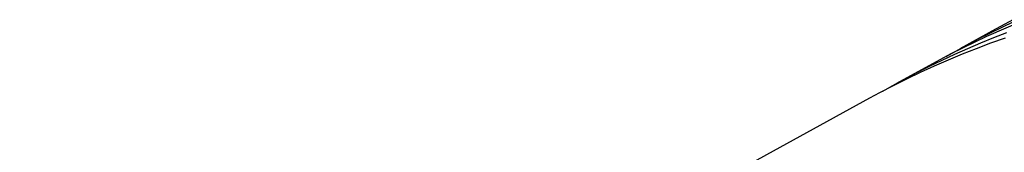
# Model space of a CAD drawing. Header units: millimetres. Extents: x 8 to 671, y 12 to 523.
# Tile 32 of 64: x 483.42 to 506.59, y 157.7 to 160.83. Entities that reach past the tile are written whole.
import ezdxf

# ---------------------------------------------------------------- set-up
doc = ezdxf.new("R2010")
doc.units = ezdxf.units.MM

msp = doc.modelspace()

# ---------------------------------------------------------------- linework, layer by layer
at = {"color": 7, "linetype": 'Continuous', "lineweight": 30}
for p, q in [((506.381, 160.602), (505.544, 160.142)), ((504.899, 159.788), (504.05, 159.322)), ((503.417, 158.974), (483.417, 147.991))]:
    msp.add_line(p, q, dxfattribs=at)
at = {"color": 7, "linetype": 'Continuous', "lineweight": 30, "flags": 128}
for points in [[(506.805, 160.828), (506.398, 160.611), (506.381, 160.602)], [(507.028, 160.804), (506.17, 160.43), (505.332, 160.019), (504.899, 159.788)], [(505.223, 159.962), (505.976, 160.373), (506.815, 160.784)], [(506.607, 160.391), (506.268, 160.27), (505.931, 160.143), (505.597, 160.011), (505.266, 159.873), (504.938, 159.73), (504.613, 159.581), (504.291, 159.427), (503.971, 159.268), (503.655, 159.103), (503.417, 158.974)], [(503.735, 159.145), (503.952, 159.267), (504.242, 159.426), (504.535, 159.579), (504.83, 159.728), (505.128, 159.873), (505.428, 160.013), (505.731, 160.148), (506.036, 160.278), (506.344, 160.404), (506.654, 160.525)]]:
    msp.add_lwpolyline(points, dxfattribs=at)

doc.saveas('drawing.dxf')
